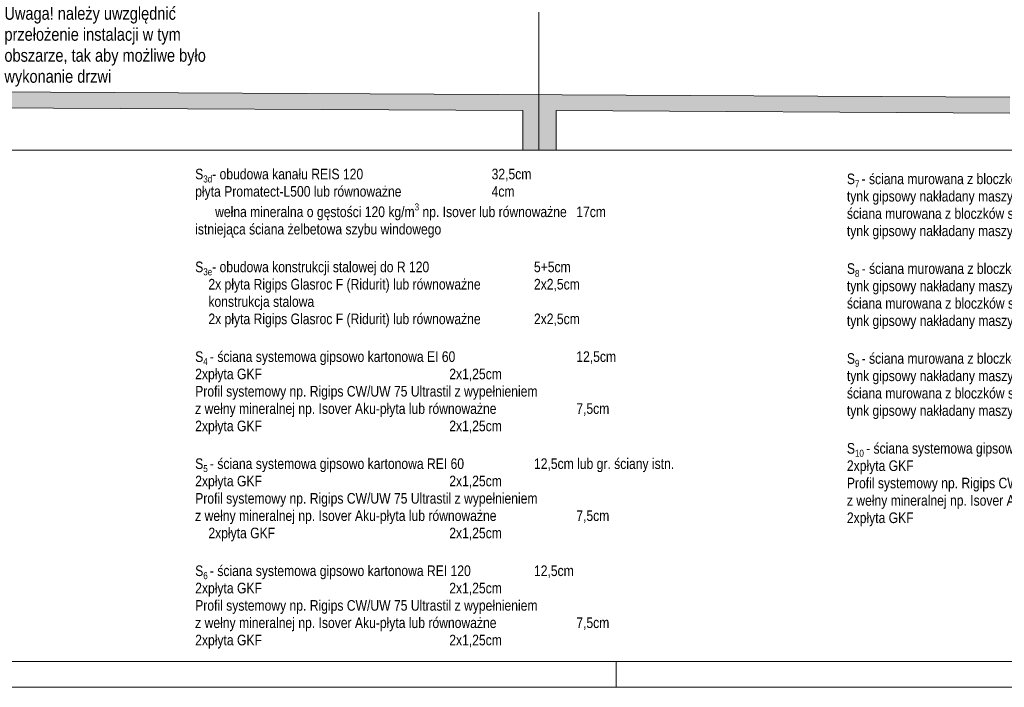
# Paper-space layout 'A-29. RZUT - PIĘTRO -1' of a CAD drawing. Header units: millimetres. Extents: x 0 to 950, y 0 to 750.
# Tile 2 of 28: x 117 to 303, y 0 to 126. Entities that reach past the tile are written whole.
import ezdxf
from ezdxf.xclip import XClip

# ---------------------------------------------------------------- set-up
doc = ezdxf.new("R2010")
doc.units = ezdxf.units.MM
doc.header["$MEASUREMENT"] = 0
doc.header["$XCLIPFRAME"] = 0
doc.linetypes.add('DASHDOTX2', pattern=[1000, 500, -250, 0, -250])
doc.linetypes.add('PRZERYWANA_DU_A', pattern=[550, 350, -200])
for name, color, linetype, lineweight in [('0_Nr_pióra__1', 7, 'Continuous', 20), ('0_Nr_pióra__2', 8, 'Continuous', 13), ('A_Arkusz_Nr_pióra__1', 7, 'Continuous', 20), ('A_ściany_Nr_pióra__1', 7, 'Continuous', 20)]:
    doc.layers.add(name, color=color, linetype=linetype, lineweight=lineweight)
for name, color, linetype, lineweight, true_color in [('A_Arkusz_Nr_pióra__237', 7, 'Continuous', 5, 0x343434), ('A_opis_Nr_pióra__10', 7, 'Continuous', 13, 0x4b4b4b), ('A_osie_Nr_pióra__16', 7, 'Continuous', 5, 0x0f0f0f)]:
    doc.layers.add(name, color=color, linetype=linetype, lineweight=lineweight, true_color=true_color)
doc.layers.add('A_podrys', color=7, linetype='Continuous')
doc.layers.add('A_ściany', color=7, linetype='Continuous')
doc.styles.add('STYL_AUTOMATYCZNY_2', font='ARIALN.TTF')

# ---------------------------------------------------------------- blocks, each defined once
blk = doc.blocks.new('Rysunek_2_2', base_point=(-3203.21, -656.72))
at = {"layer": 'A_ściany', "linetype": 'Continuous', "lineweight": 0, "true_color": 0x000000}
for points in [[(110.97, 109.48), (304.37, 108.47), (304.38, 111.47), (110.99, 112.48)], [(212.38, 101.43), (218.66, 101.43), (218.66, 108.92), (212.38, 108.95)]]:
    blk.add_hatch(color=18, dxfattribs=at).paths.add_polyline_path(points)
at = {"layer": '0_Nr_pióra__2', "color": 8, "linetype": 'PRZERYWANA_DU_A', "lineweight": 13, "ltscale": 2, "flags": 128}
blk.add_lwpolyline([(51.04, 101.43), (365.17, 101.43)], dxfattribs=at)
at = {"layer": 'A_osie_Nr_pióra__16', "color": 250, "linetype": 'DASHDOTX2', "lineweight": 5, "ltscale": 2, "true_color": 0x0f0f0f}
blk.add_line((215.38, 365.07), (215.38, 101.43), dxfattribs=at)
at = {"layer": 'A_ściany_Nr_pióra__1', "color": 7, "linetype": 'Continuous', "lineweight": 20, "ltscale": 2, "flags": 128}
for points in [[(304.38, 111.47), (110.99, 112.48)], [(110.97, 109.48), (212.38, 108.95)], [(212.38, 108.95), (212.38, 101.43)], [(218.66, 108.92), (304.37, 108.47)], [(218.66, 101.43), (218.66, 108.92)]]:
    blk.add_lwpolyline(points, dxfattribs=at)
at = {"layer": 'A_opis_Nr_pióra__10', "color": 251, "linetype": 'Continuous', "lineweight": 13, "true_color": 0x4b4b4b, "insert": (114.42, 120.98), "char_height": 2.4, "width": 44.5324, "attachment_point": 4, "line_spacing_factor": 0.990988, "style": 'STYL_AUTOMATYCZNY_2'}
blk.add_mtext('\\A1;{\\pql;\\fArial Narrow|b0|i0|c238|p0;\\W1.000000;Uwaga! należy uwzględnić przełożenie instalacji w tym obszarze, tak aby możliwe było wykonanie drzwi}', dxfattribs=at)

psp = doc.layouts.new('A-29. RZUT - PIĘTRO -1')

# ---------------------------------------------------------------- linework, layer by layer
at = {"layer": 'A_Arkusz_Nr_pióra__1', "color": 7, "linetype": 'Continuous', "lineweight": 20}
psp.add_line((945.1, 4.9), (29.9, 4.9), dxfattribs=at)
at = {"layer": 'A_Arkusz_Nr_pióra__1', "color": 7, "linetype": 'Continuous', "lineweight": 20, "flags": 128}
psp.add_lwpolyline([(0, 750), (950, 750), (950, 0), (0, 0)], close=True, dxfattribs=at)
at = {"layer": 'A_Arkusz_Nr_pióra__237', "color": 250, "linetype": 'Continuous', "lineweight": 5, "true_color": 0x343434}
psp.add_line((230, 0), (230, 4.9), dxfattribs=at)

# ---------------------------------------------------------------- block references
at = {"layer": 'A_podrys', "color": 37, "linetype": 'Continuous', "lineweight": 5, "true_color": 0x656532}
ref = psp.add_blockref('Rysunek_2_2', (-3203.21, -656.72), dxfattribs=at)
XClip(ref).set_block_clipping_path([(34.2720516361, 101.426833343), (535.1719941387, 519.046833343)])

# ---------------------------------------------------------------- texts
at = {"layer": '0_Nr_pióra__1', "color": 7, "linetype": 'Continuous', "lineweight": 20, "insert": (33.05, 13.85), "char_height": 2, "width": 107.4185, "attachment_point": 7, "style": 'STYL_AUTOMATYCZNY_2'}
psp.add_mtext('\\A1;{\\pql;\\fArial Narrow|b0|i0|c238|p0;\\W1.000000;S\\fArial Narrow|b0|i0|c238|p0;\\W1.000000;\\A1{\\H.66x;\\S ^ i ;}\\fArial Narrow|b0|i0|c238|p0;\\W1.000000;- uzupełnienie ściany analogiczne do stanu istniejącego \\P\\pql;\\fArial Narrow|b0|i0|c238|p0;\\W1.000000;o odporności pożarowej podanej na rysunku^I^I^Igr. ściany istn.\\P\\pql;\\fArial Narrow|b0|i0|c238|p0;\\W1.000000;\\P\\pql;\\fArial Narrow|b0|i0|c238|p0;\\W1.000000;S\\fArial Narrow|b0|i0|c238|p0;\\W1.000000;\\A1{\\H.66x;\\S ^ 1 ;}\\fArial Narrow|b0|i0|c238|p0;\\W1.000000;- okładzina ppoż Promatec-H Promat lub równoważne REI 120^I5cm  \\P\\pql;\\fArial Narrow|b0|i0|c238|p0;\\W1.000000;\\P\\pql;\\fArial Narrow|b0|i0|c238|p0;\\W1.000000;S\\fArial Narrow|b0|i0|c238|p0;\\W1.000000;\\A1{\\H.66x;\\S ^ 2 ;}\\fArial Narrow|b0|i0|c238|p0;\\W1.000000;- okładzina ppoż Promatec-H Promat lub równoważne REI 120^I2,5cm  \\P\\pql;\\fArial Narrow|b0|i0|c238|p0;\\W1.000000;\\P\\pql;\\pt2.49303;\\fArial Narrow|b0|i0|c238|p0;\\W1.000000;S\\fArial Narrow|b0|i0|c238|p0;\\W1.000000;\\A1{\\H.66x;\\S ^ 3a;}\\fArial Narrow|b0|i0|c238|p0;\\W1.000000;- obudowa kanału REIS 120^I^I^I^I32,5cm\\P\\pql;\\pt2.49303;\\fArial Narrow|b0|i0|c238|p0;\\W1.000000;bloczki betonowe^I^I^I^I^I24cm\\P\\pql;\\pt2.49303;\\fArial Narrow|b0|i0|c238|p0;\\W1.000000;^I  styrodur^I^I^I^I^I^I8cm\\P\\pql;\\pt2.49303;\\fArial Narrow|b0|i0|c238|p0;\\W1.000000;tynk mineralny Drytex z powłoką akrylową Demandit Metalic \\P\\pql;\\pt2.49303;\\fArial Narrow|b0|i0|c238|p0;\\W1.000000;^I^Iw kolorze 203 Silver firmy Dryvit lub równoważny ^I0,5cm\\P\\pql;\\pt2.49303;\\fArial Narrow|b0|i0|c238|p0;\\W1.000000;\\P\\pql;\\pt2.49303;\\fArial Narrow|b0|i0|c238|p0;\\W1.000000;S\\fArial Narrow|b0|i0|c238|p0;\\W1.000000;\\A1{\\H.66x;\\S ^ 3b;}\\fArial Narrow|b0|i0|c238|p0;\\W1.000000;- obudowa kanału REIS 120^I^I^I^I\\P\\pql;\\pt2.49303;\\fArial Narrow|b0|i0|c238|p0;\\W1.000000;bloczki betonowe^I^I^I^I^I12cm\\P\\pql;\\pt2.49303;\\fArial Narrow|b0|i0|c238|p0;\\W1.000000;^I  warstwy istniejące ściany szybu windowego^I^I^I^I^I^I\\P\\pql;\\pt2.49303;\\fArial Narrow|b0|i0|c238|p0;\\W1.000000;S\\fArial Narrow|b0|i0|c238|p0;\\W1.000000;\\A1{\\H.66x;\\S ^ 3c;}\\fArial Narrow|b0|i0|c238|p0;\\W1.000000;- obudowa kanału REIS 120^I^I^I^I15,5cm\\P\\pql;\\pt2.49303;\\fArial Narrow|b0|i0|c238|p0;\\W1.000000;płyta Promatect-L500 lub równoważne^I^I^I5cm\\P\\pql;\\pt2.49303;\\fArial Narrow|b0|i0|c238|p0;\\W1.000000;impregnat Promat-2000 lub równoważne\\P\\pql;\\pt2.49303;\\fArial Narrow|b0|i0|c238|p0;\\W1.000000;konstrukcja stalowa\\P\\pql;\\pt2.49303;\\fArial Narrow|b0|i0|c238|p0;\\W1.000000;^I  wełna mineralna o gęstości 120 kg/m\\fArial Narrow|b0|i0|c238|p0;\\W1.000000;\\A1{\\H.66x;\\S3^  ;}\\fArial Narrow|b0|i0|c238|p0;\\W1.000000; np. Isover lub równoważne^I10cm\\P\\pql;\\pt2.49303;\\fArial Narrow|b0|i0|c238|p0;\\W1.000000;tynk mineralny Drytex z powłoką akrylową Demandit Metalic \\P\\pql;\\pt2.49303;\\fArial Narrow|b0|i0|c238|p0;\\W1.000000;^I^Iw kolorze 203 Silver firmy Dryvit lub równoważny ^I0,5cm\\P\\pql;\\pt2.49303;\\fArial Narrow|b0|i0|c238|p0;\\W1.000000;}', dxfattribs=at)
at = {"layer": '0_Nr_pióra__1', "color": 7, "linetype": 'Continuous', "lineweight": 20, "attachment_point": 7, "style": 'STYL_AUTOMATYCZNY_2'}
for s, insert, char_height, line_spacing_factor in [('\\A1;{\\pql;\\pt2.49162;\\fArial Narrow|b0|i0|c238|p0;\\W1.000000;S\\fArial Narrow|b0|i0|c238|p0;\\W1.000000;\\A1{\\H.66x;\\S ^ 3d;}\\fArial Narrow|b0|i0|c238|p0;\\W1.000000;- obudowa kanału REIS 120^I^I^I^I32,5cm\\P\\pql;\\pt2.49162;\\fArial Narrow|b0|i0|c238|p0;\\W1.000000;płyta Promatect-L500 lub równoważne^I^I^I4cm\\P\\pql;\\pt2.49162;\\fArial Narrow|b0|i0|c238|p0;\\W1.000000;^I  wełna mineralna o gęstości 120 kg/m\\fArial Narrow|b0|i0|c238|p0;\\W1.000000;\\A1{\\H.66x;\\S3^  ;}\\fArial Narrow|b0|i0|c238|p0;\\W1.000000; np. Isover lub równoważne^I17cm\\P\\pql;\\pt2.49162;\\fArial Narrow|b0|i0|c238|p0;\\W1.000000;istniejąca ściana żelbetowa szybu windowego\\P\\pql;\\pt2.49162;\\fArial Narrow|b0|i0|c238|p0;\\W1.000000;\\P\\pql;\\pt2.49162;\\fArial Narrow|b0|i0|c238|p0;\\W1.000000;S\\fArial Narrow|b0|i0|c238|p0;\\W1.000000;\\A1{\\H.66x;\\S ^ 3e;}\\fArial Narrow|b0|i0|c238|p0;\\W1.000000;- obudowa konstrukcji stalowej do R 120^I^I^I5+5cm\\P\\pql;\\pt2.49162;\\fArial Narrow|b0|i0|c238|p0;\\W1.000000;^I2x płyta Rigips Glasroc F (Ridurit) lub równoważne^I^I2x2,5cm\\P\\pql;\\pt2.49162;\\fArial Narrow|b0|i0|c238|p0;\\W1.000000;^Ikonstrukcja stalowa\\P\\pql;\\pt2.49162;\\fArial Narrow|b0|i0|c238|p0;\\W1.000000;^I2x płyta Rigips Glasroc F (Ridurit) lub równoważne^I^I2x2,5cm\\P\\pql;\\pt2.49162;\\fArial Narrow|b0|i0|c238|p0;\\W1.000000;\\P\\pql;\\pt2.49162;\\fArial Narrow|b0|i0|c238|p0;\\W1.000000;S\\fArial Narrow|b0|i0|c238|p0;\\W1.000000;\\A1{\\H.66x;\\S ^ 4 ;}\\fArial Narrow|b0|i0|c238|p0;\\W1.000000;- ściana systemowa gipsowo kartonowa EI 60^I^I^I12,5cm\\P\\pql;\\fArial Narrow|b0|i0|c238|p0;\\W1.000000;2xpłyta GKF^I^I^I^I^I2x1,25cm\\P\\pql;\\fArial Narrow|b0|i0|c238|p0;\\W1.000000;Profil systemowy np. Rigips CW/UW 75 Ultrastil z wypełnieniem\\P\\pql;\\fArial Narrow|b0|i0|c238|p0;\\W1.000000;z wełny mineralnej np. Isover Aku-płyta lub równoważne^I^I7,5cm\\P\\pql;\\fArial Narrow|b0|i0|c238|p0;\\W1.000000;2xpłyta GKF^I^I^I^I^I2x1,25cm\\P\\pql;\\fArial Narrow|b0|i0|c238|p0;\\W1.000000;\\P\\pql;\\fArial Narrow|b0|i0|c238|p0;\\W1.000000;S\\fArial Narrow|b0|i0|c238|p0;\\W1.000000;\\A1{\\H.66x;\\S ^ 5 ;}\\fArial Narrow|b0|i0|c238|p0;\\W1.000000;- ściana systemowa gipsowo kartonowa REI 60^I^I12,5cm lub gr. ściany istn.\\P\\pql;\\fArial Narrow|b0|i0|c238|p0;\\W1.000000;2xpłyta GKF^I^I^I^I^I2x1,25cm\\P\\pql;\\fArial Narrow|b0|i0|c238|p0;\\W1.000000;Profil systemowy np. Rigips CW/UW 75 Ultrastil z wypełnieniem\\P\\pql;\\fArial Narrow|b0|i0|c238|p0;\\W1.000000;z wełny mineralnej np. Isover Aku-płyta lub równoważne^I^I7,5cm\\P\\pql;\\fArial Narrow|b0|i0|c238|p0;\\W1.000000;^I2xpłyta GKF^I^I^I^I^I2x1,25cm\\P\\pql;\\fArial Narrow|b0|i0|c238|p0;\\W1.000000;\\P\\pql;\\fArial Narrow|b0|i0|c238|p0;\\W1.000000;S\\fArial Narrow|b0|i0|c238|p0;\\W1.000000;\\A1{\\H.66x;\\S ^ 6 ;}\\fArial Narrow|b0|i0|c238|p0;\\W1.000000;- ściana systemowa gipsowo kartonowa REI 120^I^I12,5cm\\P\\pql;\\fArial Narrow|b0|i0|c238|p0;\\W1.000000;2xpłyta GKF^I^I^I^I^I2x1,25cm\\P\\pql;\\fArial Narrow|b0|i0|c238|p0;\\W1.000000;Profil systemowy np. Rigips CW/UW 75 Ultrastil z wypełnieniem\\P\\pql;\\fArial Narrow|b0|i0|c238|p0;\\W1.000000;z wełny mineralnej np. Isover Aku-płyta lub równoważne^I^I7,5cm\\P\\pql;\\fArial Narrow|b0|i0|c238|p0;\\W1.000000;2xpłyta GKF^I^I^I^I^I2x1,25cm}', (150.46, 7.32), 2, 0.981733), ('\\A1;{\\pql;\\fArial Narrow|b0|i0|c238|p0;\\W1.000000;S\\fArial Narrow|b0|i0|c238|p0;\\W1.000000;\\A1{\\H.66x;\\S ^ 7 ;}\\fArial Narrow|b0|i0|c238|p0;\\W1.000000;- ściana murowana z bloczków silikatowych na zaprawie M10 EI60^I18cm\\P\\pql;\\fArial Narrow|b0|i0|c238|p0;\\W1.000000;tynk gipsowy nakładany maszynowo z gładzią gipsową^I^I1,5 cm\\P\\pql;\\fArial Narrow|b0|i0|c238|p0;\\W1.000000;ściana murowana z bloczków silikatowych SILKA lub równoważne^I15cm\\P\\pql;\\fArial Narrow|b0|i0|c238|p0;\\W1.000000;tynk gipsowy nakładany maszynowo z gładzią gipsową^I^I1,5 cm\\P\\pql;\\fArial Narrow|b0|i0|c238|p0;\\W1.000000;\\P\\pql;\\fArial Narrow|b0|i0|c238|p0;\\H1.002404x;\\W1.000000;S\\fArial Narrow|b0|i0|c238|p0;\\W1.000000;\\A1{\\H.66x;\\S ^ 8 ;}\\fArial Narrow|b0|i0|c238|p0;\\W1.000000;- ściana murowana z bloczków silikatowych na zaprawie M10 REI60^I18cm\\P\\pql;\\fArial Narrow|b0|i0|c238|p0;\\W1.000000;tynk gipsowy nakładany maszynowo z gładzią gipsową^I^I1,5 cm\\P\\pql;\\fArial Narrow|b0|i0|c238|p0;\\W1.000000;ściana murowana z bloczków silikatowych SILKA lub równoważne^I15cm\\P\\pql;\\fArial Narrow|b0|i0|c238|p0;\\W1.000000;tynk gipsowy nakładany maszynowo z gładzią gipsową^I^I1,5 cm\\P\\pql;\\fArial Narrow|b0|i0|c238|p0;\\W1.000000;\\P\\pql;\\fArial Narrow|b0|i0|c238|p0;\\W1.000000;S\\fArial Narrow|b0|i0|c238|p0;\\W1.000000;\\A1{\\H.66x;\\S ^ 9 ;}\\fArial Narrow|b0|i0|c238|p0;\\W1.000000;- ściana murowana z bloczków silikatowych na zaprawie M10 REI120^I18cm\\P\\pql;\\fArial Narrow|b0|i0|c238|p0;\\W1.000000;tynk gipsowy nakładany maszynowo z gładzią gipsową^I^I1,5 cm\\P\\pql;\\fArial Narrow|b0|i0|c238|p0;\\W1.000000;ściana murowana z bloczków silikatowych SILKA lub równoważne^I15cm\\P\\pql;\\fArial Narrow|b0|i0|c238|p0;\\W1.000000;tynk gipsowy nakładany maszynowo z gładzią gipsową^I^I1,5 cm\\P\\pql;\\fArial Narrow|b0|i0|c238|p0;\\W1.000000;\\P\\pql;\\fArial Narrow|b0|i0|c238|p0;\\W1.000000;S\\fArial Narrow|b0|i0|c238|p0;\\W1.000000;\\A1{\\H.66x;\\S ^ 10 ;}\\fArial Narrow|b0|i0|c238|p0;\\W1.000000;- ściana systemowa gipsowo kartonowa EI 30^I^I^I12,5cm\\P\\pql;\\fArial Narrow|b0|i0|c238|p0;\\W1.000000;2xpłyta GKF^I^I^I^I^I2x1,25cm\\P\\pql;\\fArial Narrow|b0|i0|c238|p0;\\W1.000000;Profil systemowy np. Rigips CW/UW 75 Ultrastil z wypełnieniem\\P\\pql;\\fArial Narrow|b0|i0|c238|p0;\\W1.000000;z wełny mineralnej np. Isover Aku-płyta lub równoważne^I^I7,5cm\\P\\pql;\\fArial Narrow|b0|i0|c238|p0;\\W1.000000;2xpłyta GKF^I^I^I^I^I2x1,25cm}', (273.58, 30.42), 1.9952, 0.983393)]:
    psp.add_mtext(s, dxfattribs=dict(at, insert=insert, char_height=char_height, line_spacing_factor=line_spacing_factor))

doc.saveas('drawing.dxf')
